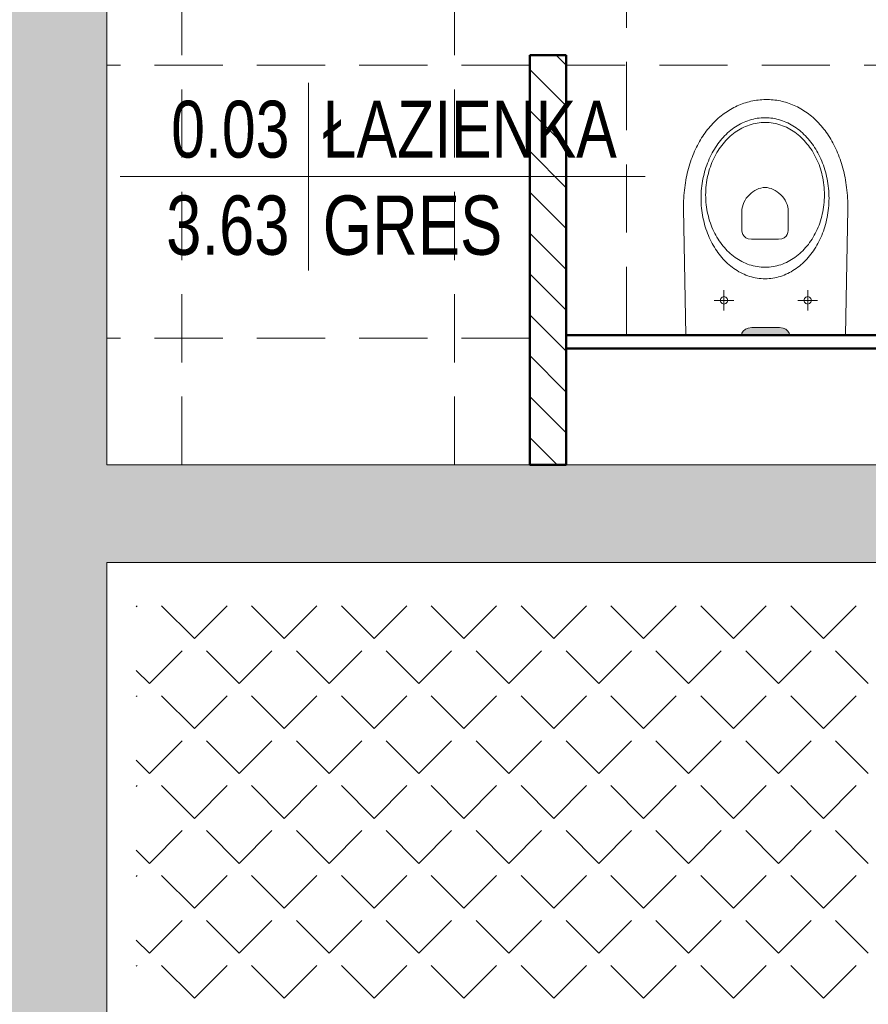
# Model space of a CAD drawing. Header units: millimetres. Extents: x -23540 to 53212, y -37964 to 41185.
# Tile 29 of 203: x -15519 to -15333, y -30520 to -30304. Entities that reach past the tile are written whole.
import ezdxf
from ezdxf.enums import TextEntityAlignment as Align

# ---------------------------------------------------------------- set-up
doc = ezdxf.new("R2010")
doc.units = ezdxf.units.MM
doc.linetypes.add('DASHEDX2', pattern=[1.5, 1, -0.5])
doc.layers.get('0').update_dxf_attribs({"lineweight": 18})
for name, color, linetype, lineweight in [('BA_met', 7, 'Continuous', 18), ('Cienka', 7, 'Continuous', 18), ('PG_PRZERYWANE_ŚREDNIE', 1, 'DASHEDX2', 18), ('PG_WIDOKOWE_CIENKIE', 1, 'Continuous', 18), ('PG_ŚCIANY_DZIAŁOWE', 3, 'Continuous', 18), ('PG_ŚCIANY_SŁUPY', 4, 'Continuous', 18), ('Przekrojowa', 60, 'Continuous', 18)]:
    doc.layers.add(name, color=color, linetype=linetype, lineweight=lineweight)
doc.styles.add('ROMANS', font='bikromsw.shx', dxfattribs={"width": 0.8})

# ---------------------------------------------------------------- blocks, each defined once
blk = doc.blocks.new('bikmet')
blk.add_line((0, 1.65), (0, -1.65))
at = {"style": 'ROMANS', "width": 0.8}
blk.add_attdef('NRPOM', text='', height=1, dxfattribs=at).set_placement((-0.333, 0.333), align=Align.RIGHT)
blk.add_attdef('NWAPOM', (0.25, 0.333), '', height=1, dxfattribs=at)
blk.add_attdef('RAREA', text='', height=1.042, dxfattribs=at).set_placement((-0.333, -0.333), align=Align.TOP_RIGHT)
blk.add_attdef('PODLOGA', text='', height=1.042, dxfattribs=at).set_placement((0.25, -0.333), align=Align.TOP_LEFT)

msp = doc.modelspace()

# ---------------------------------------------------------------- hatches: boundary and pattern name
at = {"lineweight": 18, "true_color": 0x636466, "transparency": 33554559}
h = msp.add_hatch(color=251, dxfattribs=at)
h.dxf.hatch_style = 1
h.paths.add_polyline_path([(-15352.37, -30371.29), (-15351.59, -30371.4), (-15350.97, -30371.68), (-15350.51, -30372.08), (-15350.23, -30372.52), (-15350.13, -30372.93), (-15360.72, -30372.93), (-15360.62, -30372.52), (-15360.33, -30372.08), (-15359.87, -30371.68), (-15359.25, -30371.4), (-15358.48, -30371.29)])
at = {"layer": 'PG_ŚCIANY_DZIAŁOWE', "true_color": 0x636466, "transparency": 33554610}
h = msp.add_hatch(color=251, dxfattribs=at)
h.dxf.hatch_style = 1
h.paths.add_polyline_path([(-15517.04, -30049.45), (-15512.04, -30049.45), (-15512.04, -30054.95), (-15517.04, -30054.95)])
h.paths.add_polyline_path([(-15523.79, -29953.95), (-15500.29, -29953.95), (-15500.29, -29620.95), (-15460.29, -29620.95), (-15460.29, -29606.95), (-15419.79, -29606.95), (-15419.79, -29549.69), (-15472.79, -29549.69), (-15472.79, -29420.69), (-15523.79, -29420.69)])
h.paths.add_polyline_path([(-15500.29, -30054.95), (-15512.04, -30054.95), (-15512.04, -30049.45), (-15517.04, -30049.45), (-15517.04, -30054.95), (-15523.79, -30054.95), (-15523.79, -31008.69), (-15328.66, -31008.69), (-15328.66, -31048.45), (-15308.79, -31048.45), (-15308.79, -31231.69), (-15023.79, -31231.69), (-15023.79, -31216.69), (-15293.79, -31216.69), (-15293.79, -31008.69), (-14905.79, -31008.69), (-14905.79, -31231.69), (-14866.79, -31231.69), (-14866.79, -31234.69), (-14736.74, -31234.69), (-14697.79, -31234.69), (-14660.86, -31204.69), (-14855.29, -31204.69), (-14855.29, -30983.69), (-15500.29, -30983.69), (-15500.29, -30422.95), (-15318.79, -30422.95), (-15318.79, -30401.45), (-15500.29, -30401.45), (-15500.29, -30218.95), (-15485.29, -30218.95), (-15485.29, -30176.45), (-15500.29, -30176.45)])

# ---------------------------------------------------------------- linework, layer by layer
at = {"color": 251, "lineweight": 13, "true_color": 0x636466}
for p, q in [((-15360.96, -30322.28), (-15360.58, -30322.14)), ((-15360.58, -30322.14), (-15360.2, -30322.01)), ((-15360.2, -30322.01), (-15359.82, -30321.88)), ((-15359.82, -30321.88), (-15359.43, -30321.77)), ((-15359.43, -30321.77), (-15359.04, -30321.66)), ((-15359.04, -30321.66), (-15358.65, -30321.57)), ((-15358.65, -30321.57), (-15358.25, -30321.49)), ((-15358.25, -30321.49), (-15357.86, -30321.41)), ((-15357.86, -30321.41), (-15357.46, -30321.35)), ((-15357.46, -30321.35), (-15357.05, -30321.3)), ((-15357.05, -30321.3), (-15356.65, -30321.25)), ((-15356.65, -30321.25), (-15356.24, -30321.22)), ((-15356.24, -30321.22), (-15355.83, -30321.2)), ((-15355.83, -30321.2), (-15355.42, -30321.19)), ((-15355.42, -30321.19), (-15355.01, -30321.19)), ((-15355.01, -30321.19), (-15354.6, -30321.2)), ((-15354.6, -30321.2), (-15354.19, -30321.22)), ((-15354.19, -30321.22), (-15353.78, -30321.25)), ((-15353.78, -30321.25), (-15353.38, -30321.3)), ((-15353.38, -30321.3), (-15352.98, -30321.35)), ((-15352.98, -30321.35), (-15352.58, -30321.42)), ((-15352.58, -30321.42), (-15352.19, -30321.49)), ((-15352.19, -30321.49), (-15351.79, -30321.58)), ((-15351.79, -30321.58), (-15351.41, -30321.68)), ((-15351.41, -30321.68), (-15351.02, -30321.79)), ((-15351.02, -30321.79), (-15350.64, -30321.9)), ((-15350.64, -30321.9), (-15350.25, -30322.03)), ((-15350.25, -30322.03), (-15349.88, -30322.17)), ((-15349.88, -30322.17), (-15349.5, -30322.32)), ((-15364.86, -30324.49), (-15364.52, -30324.24)), ((-15364.52, -30324.24), (-15364.19, -30324.01)), ((-15364.19, -30324.01), (-15363.84, -30323.78)), ((-15363.84, -30323.78), (-15363.5, -30323.56)), ((-15363.5, -30323.56), (-15363.15, -30323.35)), ((-15363.15, -30323.35), (-15362.79, -30323.14)), ((-15362.79, -30323.14), (-15362.43, -30322.95)), ((-15362.43, -30322.95), (-15362.07, -30322.77)), ((-15362.07, -30322.77), (-15361.7, -30322.6)), ((-15361.7, -30322.6), (-15361.33, -30322.44)), ((-15361.33, -30322.44), (-15360.96, -30322.28)), ((-15349.5, -30322.32), (-15349.13, -30322.48)), ((-15349.13, -30322.48), (-15348.77, -30322.65)), ((-15348.77, -30322.65), (-15348.4, -30322.82)), ((-15348.4, -30322.82), (-15348.05, -30323.01)), ((-15348.05, -30323.01), (-15347.69, -30323.21)), ((-15347.69, -30323.21), (-15347.34, -30323.42)), ((-15347.34, -30323.42), (-15346.99, -30323.64)), ((-15346.99, -30323.64), (-15346.65, -30323.86)), ((-15346.65, -30323.86), (-15346.31, -30324.1)), ((-15346.31, -30324.1), (-15345.98, -30324.35)), ((-15367.35, -30326.79), (-15367.06, -30326.47)), ((-15367.06, -30326.47), (-15366.76, -30326.16)), ((-15366.76, -30326.16), (-15366.46, -30325.86)), ((-15366.46, -30325.86), (-15366.15, -30325.57)), ((-15366.15, -30325.57), (-15365.83, -30325.29)), ((-15365.83, -30325.29), (-15365.51, -30325.01)), ((-15365.51, -30325.01), (-15365.19, -30324.75)), ((-15365.19, -30324.75), (-15364.86, -30324.49)), ((-15360.54, -30326.32), (-15360.92, -30326.52)), ((-15360.15, -30326.15), (-15360.54, -30326.32)), ((-15359.75, -30325.98), (-15360.15, -30326.15)), ((-15359.35, -30325.83), (-15359.75, -30325.98)), ((-15358.95, -30325.7), (-15359.35, -30325.83)), ((-15358.54, -30325.58), (-15358.95, -30325.7)), ((-15358.12, -30325.47), (-15358.54, -30325.58)), ((-15357.75, -30326.44), (-15358.18, -30326.54)), ((-15357.7, -30325.38), (-15358.12, -30325.47)), ((-15357.32, -30326.36), (-15357.75, -30326.44)), ((-15357.28, -30325.31), (-15357.7, -30325.38)), ((-15356.88, -30326.3), (-15357.32, -30326.36)), ((-15356.85, -30325.25), (-15357.28, -30325.31)), ((-15356.44, -30326.25), (-15356.88, -30326.3)), ((-15356.42, -30325.21), (-15356.85, -30325.25)), ((-15356, -30326.22), (-15356.44, -30326.25)), ((-15355.99, -30325.18), (-15356.42, -30325.21)), ((-15355.55, -30326.21), (-15356, -30326.22)), ((-15355.55, -30325.17), (-15355.99, -30325.18)), ((-15355.55, -30325.17), (-15355.56, -30325.17)), ((-15355.55, -30326.21), (-15355.56, -30326.21)), ((-15355.12, -30325.18), (-15355.55, -30325.17)), ((-15355.1, -30326.22), (-15355.55, -30326.21)), ((-15354.68, -30325.21), (-15355.12, -30325.18)), ((-15354.66, -30326.25), (-15355.1, -30326.22)), ((-15354.25, -30325.25), (-15354.68, -30325.21)), ((-15354.22, -30326.3), (-15354.66, -30326.25)), ((-15353.82, -30325.31), (-15354.25, -30325.25)), ((-15353.78, -30326.36), (-15354.22, -30326.3)), ((-15353.4, -30325.38), (-15353.82, -30325.31)), ((-15353.35, -30326.44), (-15353.78, -30326.36)), ((-15352.98, -30325.47), (-15353.4, -30325.38)), ((-15352.93, -30326.54), (-15353.35, -30326.44)), ((-15352.57, -30325.58), (-15352.98, -30325.47)), ((-15352.16, -30325.7), (-15352.57, -30325.58)), ((-15351.75, -30325.83), (-15352.16, -30325.7)), ((-15351.35, -30325.98), (-15351.75, -30325.83)), ((-15350.96, -30326.15), (-15351.35, -30325.98)), ((-15350.57, -30326.32), (-15350.96, -30326.15)), ((-15350.18, -30326.52), (-15350.57, -30326.32)), ((-15345.98, -30324.35), (-15345.65, -30324.6)), ((-15345.65, -30324.6), (-15345.33, -30324.87)), ((-15345.33, -30324.87), (-15345.01, -30325.14)), ((-15345.01, -30325.14), (-15344.69, -30325.42)), ((-15344.69, -30325.42), (-15344.38, -30325.72)), ((-15344.38, -30325.72), (-15344.08, -30326.02)), ((-15344.08, -30326.02), (-15343.78, -30326.33)), ((-15343.78, -30326.33), (-15343.49, -30326.65)), ((-15369, -30328.87), (-15368.74, -30328.5)), ((-15368.74, -30328.5), (-15368.47, -30328.14)), ((-15368.47, -30328.14), (-15368.2, -30327.79)), ((-15368.2, -30327.79), (-15367.92, -30327.45)), ((-15367.92, -30327.45), (-15367.64, -30327.12)), ((-15367.64, -30327.12), (-15367.35, -30326.79)), ((-15363.78, -30328.53), (-15364.11, -30328.84)), ((-15363.45, -30328.24), (-15363.78, -30328.53)), ((-15363.11, -30327.95), (-15363.45, -30328.24)), ((-15362.76, -30327.68), (-15363.11, -30327.95)), ((-15362.49, -30328.66), (-15362.85, -30328.94)), ((-15362.4, -30327.42), (-15362.76, -30327.68)), ((-15362.13, -30328.39), (-15362.49, -30328.66)), ((-15362.04, -30327.18), (-15362.4, -30327.42)), ((-15361.77, -30328.14), (-15362.13, -30328.39)), ((-15361.67, -30326.94), (-15362.04, -30327.18)), ((-15361.39, -30327.9), (-15361.77, -30328.14)), ((-15361.3, -30326.72), (-15361.67, -30326.94)), ((-15361.01, -30327.68), (-15361.39, -30327.9)), ((-15360.92, -30326.52), (-15361.3, -30326.72)), ((-15360.63, -30327.47), (-15361.01, -30327.68)), ((-15360.23, -30327.27), (-15360.63, -30327.47)), ((-15359.83, -30327.1), (-15360.23, -30327.27)), ((-15359.43, -30326.93), (-15359.83, -30327.1)), ((-15359.02, -30326.78), (-15359.43, -30326.93)), ((-15358.6, -30326.65), (-15359.02, -30326.78)), ((-15358.18, -30326.54), (-15358.6, -30326.65)), ((-15352.5, -30326.65), (-15352.93, -30326.54)), ((-15352.09, -30326.78), (-15352.5, -30326.65)), ((-15351.68, -30326.93), (-15352.09, -30326.78)), ((-15351.27, -30327.1), (-15351.68, -30326.93)), ((-15350.87, -30327.27), (-15351.27, -30327.1)), ((-15350.48, -30327.47), (-15350.87, -30327.27)), ((-15350.09, -30327.68), (-15350.48, -30327.47)), ((-15349.8, -30326.72), (-15350.18, -30326.52)), ((-15349.71, -30327.9), (-15350.09, -30327.68)), ((-15349.43, -30326.94), (-15349.8, -30326.72)), ((-15349.34, -30328.14), (-15349.71, -30327.9)), ((-15349.06, -30327.18), (-15349.43, -30326.94)), ((-15348.97, -30328.39), (-15349.34, -30328.14)), ((-15348.7, -30327.42), (-15349.06, -30327.18)), ((-15348.61, -30328.66), (-15348.97, -30328.39)), ((-15348.35, -30327.68), (-15348.7, -30327.42)), ((-15348.26, -30328.94), (-15348.61, -30328.66)), ((-15348, -30327.95), (-15348.35, -30327.68)), ((-15347.66, -30328.24), (-15348, -30327.95)), ((-15347.32, -30328.53), (-15347.66, -30328.24)), ((-15346.99, -30328.84), (-15347.32, -30328.53)), ((-15343.49, -30326.65), (-15343.2, -30326.98)), ((-15343.2, -30326.98), (-15342.91, -30327.31)), ((-15342.91, -30327.31), (-15342.64, -30327.66)), ((-15342.64, -30327.66), (-15342.37, -30328.01)), ((-15342.37, -30328.01), (-15342.1, -30328.37)), ((-15342.1, -30328.37), (-15341.84, -30328.74)), ((-15370.2, -30330.83), (-15369.97, -30330.43)), ((-15369.97, -30330.43), (-15369.74, -30330.03)), ((-15369.74, -30330.03), (-15369.5, -30329.63)), ((-15369.5, -30329.63), (-15369.25, -30329.25)), ((-15369.25, -30329.25), (-15369, -30328.87)), ((-15365.63, -30330.55), (-15365.91, -30330.92)), ((-15365.34, -30330.19), (-15365.63, -30330.55)), ((-15365.05, -30329.83), (-15365.34, -30330.19)), ((-15364.74, -30329.49), (-15365.05, -30329.83)), ((-15364.48, -30330.53), (-15364.78, -30330.89)), ((-15364.43, -30329.16), (-15364.74, -30329.49)), ((-15364.17, -30330.19), (-15364.48, -30330.53)), ((-15364.11, -30328.84), (-15364.43, -30329.16)), ((-15363.85, -30329.86), (-15364.17, -30330.19)), ((-15363.52, -30329.54), (-15363.85, -30329.86)), ((-15363.19, -30329.23), (-15363.52, -30329.54)), ((-15362.85, -30328.94), (-15363.19, -30329.23)), ((-15347.92, -30329.23), (-15348.26, -30328.94)), ((-15347.58, -30329.54), (-15347.92, -30329.23)), ((-15347.25, -30329.86), (-15347.58, -30329.54)), ((-15346.94, -30330.19), (-15347.25, -30329.86)), ((-15346.67, -30329.16), (-15346.99, -30328.84)), ((-15346.63, -30330.53), (-15346.94, -30330.19)), ((-15346.36, -30329.49), (-15346.67, -30329.16)), ((-15346.33, -30330.89), (-15346.63, -30330.53)), ((-15346.06, -30329.83), (-15346.36, -30329.49)), ((-15345.76, -30330.19), (-15346.06, -30329.83)), ((-15345.47, -30330.55), (-15345.76, -30330.19)), ((-15345.19, -30330.92), (-15345.47, -30330.55)), ((-15341.84, -30328.74), (-15341.59, -30329.12)), ((-15341.59, -30329.12), (-15341.34, -30329.51)), ((-15341.34, -30329.51), (-15341.1, -30329.91)), ((-15341.1, -30329.91), (-15340.87, -30330.31)), ((-15340.87, -30330.31), (-15340.64, -30330.72)), ((-15340.64, -30330.72), (-15340.42, -30331.14)), ((-15371.24, -30332.99), (-15371.05, -30332.55)), ((-15371.05, -30332.55), (-15370.84, -30332.11)), ((-15370.84, -30332.11), (-15370.64, -30331.68)), ((-15370.64, -30331.68), (-15370.42, -30331.25)), ((-15370.42, -30331.25), (-15370.2, -30330.83)), ((-15367.18, -30332.93), (-15367.41, -30333.36)), ((-15366.94, -30332.51), (-15367.18, -30332.93)), ((-15366.7, -30332.1), (-15366.94, -30332.51)), ((-15366.45, -30331.7), (-15366.7, -30332.1)), ((-15366.18, -30331.31), (-15366.45, -30331.7)), ((-15366.14, -30332.82), (-15366.38, -30333.24)), ((-15365.91, -30330.92), (-15366.18, -30331.31)), ((-15365.88, -30332.42), (-15366.14, -30332.82)), ((-15365.62, -30332.02), (-15365.88, -30332.42)), ((-15365.35, -30331.63), (-15365.62, -30332.02)), ((-15365.07, -30331.25), (-15365.35, -30331.63)), ((-15364.78, -30330.89), (-15365.07, -30331.25)), ((-15346.03, -30331.25), (-15346.33, -30330.89)), ((-15345.75, -30331.63), (-15346.03, -30331.25)), ((-15345.48, -30332.02), (-15345.75, -30331.63)), ((-15345.22, -30332.42), (-15345.48, -30332.02)), ((-15344.97, -30332.82), (-15345.22, -30332.42)), ((-15344.92, -30331.31), (-15345.19, -30330.92)), ((-15344.73, -30333.24), (-15344.97, -30332.82)), ((-15344.66, -30331.7), (-15344.92, -30331.31)), ((-15344.4, -30332.1), (-15344.66, -30331.7)), ((-15344.16, -30332.51), (-15344.4, -30332.1)), ((-15343.92, -30332.93), (-15344.16, -30332.51)), ((-15343.7, -30333.36), (-15343.92, -30332.93)), ((-15340.42, -30331.14), (-15340.2, -30331.57)), ((-15340.2, -30331.57), (-15339.99, -30332)), ((-15339.99, -30332), (-15339.79, -30332.45)), ((-15339.79, -30332.45), (-15339.6, -30332.9)), ((-15339.6, -30332.9), (-15339.41, -30333.36)), ((-15372.1, -30335.34), (-15371.94, -30334.86)), ((-15371.94, -30334.86), (-15371.78, -30334.38)), ((-15371.78, -30334.38), (-15371.6, -30333.91)), ((-15371.6, -30333.91), (-15371.43, -30333.45)), ((-15371.43, -30333.45), (-15371.24, -30332.99)), ((-15368.02, -30334.7), (-15368.21, -30335.16)), ((-15367.83, -30334.25), (-15368.02, -30334.7)), ((-15367.62, -30333.8), (-15367.83, -30334.25)), ((-15367.41, -30333.36), (-15367.62, -30333.8)), ((-15367.23, -30335.01), (-15367.41, -30335.47)), ((-15367.03, -30334.55), (-15367.23, -30335.01)), ((-15366.82, -30334.11), (-15367.03, -30334.55)), ((-15366.61, -30333.67), (-15366.82, -30334.11)), ((-15366.38, -30333.24), (-15366.61, -30333.67)), ((-15344.5, -30333.67), (-15344.73, -30333.24)), ((-15344.28, -30334.11), (-15344.5, -30333.67)), ((-15344.07, -30334.55), (-15344.28, -30334.11)), ((-15343.88, -30335.01), (-15344.07, -30334.55)), ((-15343.69, -30335.47), (-15343.88, -30335.01)), ((-15343.48, -30333.8), (-15343.7, -30333.36)), ((-15343.28, -30334.25), (-15343.48, -30333.8)), ((-15343.08, -30334.7), (-15343.28, -30334.25)), ((-15342.9, -30335.16), (-15343.08, -30334.7)), ((-15339.41, -30333.36), (-15339.24, -30333.82)), ((-15339.24, -30333.82), (-15339.06, -30334.29)), ((-15339.06, -30334.29), (-15338.9, -30334.78)), ((-15338.9, -30334.78), (-15338.74, -30335.26)), ((-15372.65, -30337.35), (-15372.52, -30336.83)), ((-15372.52, -30336.83), (-15372.39, -30336.33)), ((-15372.39, -30336.33), (-15372.25, -30335.83)), ((-15372.25, -30335.83), (-15372.1, -30335.34)), ((-15368.84, -30337.09), (-15368.97, -30337.59)), ((-15368.7, -30336.6), (-15368.84, -30337.09)), ((-15368.55, -30336.11), (-15368.7, -30336.6)), ((-15368.38, -30335.63), (-15368.55, -30336.11)), ((-15368.21, -30335.16), (-15368.38, -30335.63)), ((-15367.89, -30336.91), (-15368.02, -30337.41)), ((-15367.74, -30336.43), (-15367.89, -30336.91)), ((-15367.58, -30335.95), (-15367.74, -30336.43)), ((-15367.41, -30335.47), (-15367.58, -30335.95)), ((-15343.52, -30335.95), (-15343.69, -30335.47)), ((-15343.36, -30336.43), (-15343.52, -30335.95)), ((-15343.22, -30336.91), (-15343.36, -30336.43)), ((-15343.08, -30337.41), (-15343.22, -30336.91)), ((-15342.72, -30335.63), (-15342.9, -30335.16)), ((-15342.56, -30336.11), (-15342.72, -30335.63)), ((-15342.4, -30336.6), (-15342.56, -30336.11)), ((-15342.26, -30337.09), (-15342.4, -30336.6)), ((-15342.13, -30337.59), (-15342.26, -30337.09)), ((-15338.74, -30335.26), (-15338.59, -30335.76)), ((-15338.59, -30335.76), (-15338.45, -30336.26)), ((-15338.45, -30336.26), (-15338.32, -30336.77)), ((-15338.32, -30336.77), (-15338.19, -30337.29)), ((-15338.19, -30337.29), (-15338.08, -30337.81)), ((-15373.15, -30340.01), (-15373.06, -30339.47)), ((-15373.06, -30339.47), (-15372.97, -30338.93)), ((-15372.97, -30338.93), (-15372.87, -30338.39)), ((-15372.87, -30338.39), (-15372.76, -30337.87)), ((-15372.76, -30337.87), (-15372.65, -30337.35)), ((-15369.3, -30339.12), (-15369.38, -30339.64)), ((-15369.2, -30338.6), (-15369.3, -30339.12)), ((-15369.09, -30338.09), (-15369.2, -30338.6)), ((-15368.97, -30337.59), (-15369.09, -30338.09)), ((-15368.43, -30339.45), (-15368.49, -30339.98)), ((-15368.35, -30338.93), (-15368.43, -30339.45)), ((-15368.25, -30338.42), (-15368.35, -30338.93)), ((-15368.14, -30337.91), (-15368.25, -30338.42)), ((-15368.02, -30337.41), (-15368.14, -30337.91)), ((-15342.96, -30337.91), (-15343.08, -30337.41)), ((-15342.85, -30338.42), (-15342.96, -30337.91)), ((-15342.76, -30338.93), (-15342.85, -30338.42)), ((-15342.68, -30339.45), (-15342.76, -30338.93)), ((-15342.61, -30339.98), (-15342.68, -30339.45)), ((-15342.01, -30338.09), (-15342.13, -30337.59)), ((-15341.9, -30338.6), (-15342.01, -30338.09)), ((-15341.81, -30339.12), (-15341.9, -30338.6)), ((-15341.72, -30339.64), (-15341.81, -30339.12)), ((-15338.08, -30337.81), (-15337.97, -30338.34)), ((-15337.97, -30338.34), (-15337.87, -30338.88)), ((-15337.87, -30338.88), (-15337.78, -30339.42)), ((-15337.78, -30339.42), (-15337.69, -30339.98)), ((-15373.34, -30341.69), (-15373.29, -30341.13)), ((-15373.29, -30341.13), (-15373.22, -30340.57)), ((-15373.22, -30340.57), (-15373.15, -30340.01)), ((-15369.56, -30341.23), (-15369.59, -30341.77)), ((-15369.51, -30340.7), (-15369.56, -30341.23)), ((-15369.45, -30340.16), (-15369.51, -30340.7)), ((-15369.38, -30339.64), (-15369.45, -30340.16)), ((-15368.6, -30341.59), (-15368.61, -30342.13)), ((-15368.58, -30341.04), (-15368.6, -30341.59)), ((-15368.54, -30340.51), (-15368.58, -30341.04)), ((-15368.49, -30339.98), (-15368.54, -30340.51)), ((-15358.21, -30341.45), (-15358.62, -30341.76)), ((-15357.79, -30341.18), (-15358.21, -30341.45)), ((-15357.35, -30340.95), (-15357.79, -30341.18)), ((-15356.9, -30340.77), (-15357.35, -30340.95)), ((-15356.45, -30340.63), (-15356.9, -30340.77)), ((-15356, -30340.55), (-15356.45, -30340.63)), ((-15355.55, -30340.52), (-15356, -30340.55)), ((-15355.1, -30340.55), (-15355.55, -30340.52)), ((-15354.65, -30340.63), (-15355.1, -30340.55)), ((-15354.2, -30340.76), (-15354.65, -30340.63)), ((-15353.75, -30340.95), (-15354.2, -30340.76)), ((-15353.31, -30341.17), (-15353.75, -30340.95)), ((-15352.89, -30341.44), (-15353.31, -30341.17)), ((-15352.49, -30341.75), (-15352.89, -30341.44)), ((-15342.56, -30340.51), (-15342.61, -30339.98)), ((-15342.52, -30341.04), (-15342.56, -30340.51)), ((-15342.5, -30341.59), (-15342.52, -30341.04)), ((-15342.49, -30342.13), (-15342.5, -30341.59)), ((-15341.65, -30340.16), (-15341.72, -30339.64)), ((-15341.59, -30340.7), (-15341.65, -30340.16)), ((-15341.55, -30341.23), (-15341.59, -30340.7)), ((-15341.52, -30341.77), (-15341.55, -30341.23)), ((-15337.69, -30339.98), (-15337.62, -30340.53)), ((-15337.62, -30340.53), (-15337.55, -30341.1)), ((-15337.55, -30341.1), (-15337.49, -30341.67)), ((-15373.48, -30344.02), (-15373.46, -30343.43)), ((-15373.46, -30343.43), (-15373.43, -30342.84)), ((-15373.43, -30342.84), (-15373.39, -30342.26)), ((-15373.39, -30342.26), (-15373.34, -30341.69)), ((-15369.61, -30342.32), (-15369.62, -30342.87)), ((-15369.62, -30342.87), (-15369.62, -30342.87)), ((-15369.62, -30342.87), (-15369.61, -30343.42)), ((-15369.59, -30341.77), (-15369.61, -30342.32)), ((-15369.61, -30343.42), (-15369.59, -30343.96)), ((-15368.61, -30342.13), (-15368.62, -30342.13)), ((-15368.61, -30342.13), (-15368.6, -30342.68)), ((-15368.6, -30342.68), (-15368.58, -30343.22)), ((-15368.58, -30343.22), (-15368.54, -30343.75)), ((-15368.54, -30343.75), (-15368.49, -30344.29)), ((-15360.2, -30343.79), (-15360.39, -30344.28)), ((-15359.95, -30343.33), (-15360.2, -30343.79)), ((-15359.67, -30342.89), (-15359.95, -30343.33)), ((-15359.35, -30342.48), (-15359.67, -30342.89)), ((-15359, -30342.1), (-15359.35, -30342.48)), ((-15358.62, -30341.76), (-15359, -30342.1)), ((-15352.11, -30342.1), (-15352.49, -30341.75)), ((-15351.75, -30342.48), (-15352.11, -30342.1)), ((-15351.43, -30342.88), (-15351.75, -30342.48)), ((-15351.15, -30343.32), (-15351.43, -30342.88)), ((-15350.91, -30343.78), (-15351.15, -30343.32)), ((-15350.71, -30344.26), (-15350.91, -30343.78)), ((-15342.61, -30344.29), (-15342.56, -30343.75)), ((-15342.56, -30343.75), (-15342.52, -30343.22)), ((-15342.52, -30343.22), (-15342.5, -30342.68)), ((-15342.5, -30342.68), (-15342.49, -30342.13)), ((-15342.49, -30342.13), (-15342.5, -30342.13)), ((-15341.5, -30342.32), (-15341.52, -30341.77)), ((-15341.52, -30343.96), (-15341.5, -30343.42)), ((-15341.49, -30342.87), (-15341.5, -30342.32)), ((-15341.5, -30343.42), (-15341.49, -30342.87)), ((-15337.49, -30341.67), (-15337.45, -30342.24)), ((-15337.45, -30342.24), (-15337.41, -30342.83)), ((-15337.41, -30342.83), (-15337.38, -30343.42)), ((-15337.38, -30343.42), (-15337.36, -30344.01)), ((-15373.49, -30344.62), (-15373.48, -30344.02)), ((-15373.49, -30345.22), (-15373.49, -30344.62)), ((-15372.95, -30372.93), (-15373.49, -30345.22)), ((-15369.59, -30343.96), (-15369.56, -30344.5)), ((-15369.56, -30344.5), (-15369.51, -30345.04)), ((-15369.51, -30345.04), (-15369.45, -30345.57)), ((-15369.45, -30345.57), (-15369.38, -30346.1)), ((-15368.49, -30344.29), (-15368.43, -30344.81)), ((-15368.43, -30344.81), (-15368.35, -30345.33)), ((-15368.35, -30345.33), (-15368.25, -30345.85)), ((-15368.25, -30345.85), (-15368.14, -30346.35)), ((-15360.63, -30345.29), (-15360.66, -30345.82)), ((-15360.66, -30345.82), (-15360.66, -30349.66)), ((-15360.54, -30344.78), (-15360.63, -30345.29)), ((-15360.39, -30344.28), (-15360.54, -30344.78)), ((-15350.56, -30344.75), (-15350.71, -30344.26)), ((-15350.47, -30345.27), (-15350.56, -30344.75)), ((-15350.44, -30345.79), (-15350.47, -30345.27)), ((-15350.45, -30349.64), (-15350.44, -30345.79)), ((-15342.96, -30346.35), (-15342.85, -30345.85)), ((-15342.85, -30345.85), (-15342.76, -30345.33)), ((-15342.76, -30345.33), (-15342.68, -30344.81)), ((-15342.68, -30344.81), (-15342.61, -30344.29)), ((-15341.72, -30346.1), (-15341.65, -30345.57)), ((-15341.65, -30345.57), (-15341.59, -30345.04)), ((-15341.59, -30345.04), (-15341.55, -30344.5)), ((-15341.55, -30344.5), (-15341.52, -30343.96)), ((-15337.34, -30345.22), (-15337.89, -30372.93)), ((-15337.36, -30344.01), (-15337.35, -30344.61)), ((-15337.35, -30344.61), (-15337.34, -30345.22)), ((-15369.38, -30346.1), (-15369.3, -30346.62)), ((-15369.3, -30346.62), (-15369.2, -30347.14)), ((-15369.2, -30347.14), (-15369.09, -30347.65)), ((-15369.09, -30347.65), (-15368.97, -30348.15)), ((-15368.14, -30346.35), (-15368.02, -30346.85)), ((-15368.02, -30346.85), (-15367.89, -30347.35)), ((-15367.89, -30347.35), (-15367.74, -30347.84)), ((-15367.74, -30347.84), (-15367.58, -30348.32)), ((-15343.52, -30348.32), (-15343.36, -30347.84)), ((-15343.36, -30347.84), (-15343.22, -30347.35)), ((-15343.22, -30347.35), (-15343.08, -30346.85)), ((-15343.08, -30346.85), (-15342.96, -30346.35)), ((-15342.13, -30348.15), (-15342.01, -30347.65)), ((-15342.01, -30347.65), (-15341.9, -30347.14)), ((-15341.9, -30347.14), (-15341.81, -30346.62)), ((-15341.81, -30346.62), (-15341.72, -30346.1)), ((-15368.97, -30348.15), (-15368.84, -30348.65)), ((-15368.84, -30348.65), (-15368.7, -30349.14)), ((-15368.7, -30349.14), (-15368.55, -30349.62)), ((-15368.55, -30349.62), (-15368.38, -30350.1)), ((-15368.38, -30350.1), (-15368.21, -30350.57)), ((-15367.58, -30348.32), (-15367.41, -30348.79)), ((-15367.41, -30348.79), (-15367.23, -30349.25)), ((-15367.23, -30349.25), (-15367.03, -30349.71)), ((-15367.03, -30349.71), (-15366.82, -30350.15)), ((-15366.82, -30350.15), (-15366.61, -30350.59)), ((-15360.66, -30349.66), (-15360.64, -30350.01)), ((-15360.64, -30350.01), (-15360.57, -30350.41)), ((-15350.54, -30350.41), (-15350.47, -30350)), ((-15350.47, -30350), (-15350.45, -30349.64)), ((-15344.5, -30350.59), (-15344.28, -30350.15)), ((-15344.28, -30350.15), (-15344.07, -30349.71)), ((-15344.07, -30349.71), (-15343.88, -30349.25)), ((-15343.88, -30349.25), (-15343.69, -30348.79)), ((-15343.69, -30348.79), (-15343.52, -30348.32)), ((-15342.9, -30350.57), (-15342.72, -30350.1)), ((-15342.72, -30350.1), (-15342.56, -30349.62)), ((-15342.56, -30349.62), (-15342.4, -30349.14)), ((-15342.4, -30349.14), (-15342.26, -30348.65)), ((-15342.26, -30348.65), (-15342.13, -30348.15)), ((-15368.21, -30350.57), (-15368.02, -30351.03)), ((-15368.02, -30351.03), (-15367.83, -30351.49)), ((-15367.83, -30351.49), (-15367.62, -30351.94)), ((-15367.62, -30351.94), (-15367.41, -30352.37)), ((-15367.41, -30352.37), (-15367.18, -30352.8)), ((-15366.61, -30350.59), (-15366.38, -30351.02)), ((-15366.38, -30351.02), (-15366.14, -30351.44)), ((-15366.14, -30351.44), (-15365.88, -30351.85)), ((-15365.88, -30351.85), (-15365.62, -30352.24)), ((-15365.62, -30352.24), (-15365.35, -30352.63)), ((-15360.57, -30350.41), (-15360.42, -30350.83)), ((-15360.42, -30350.83), (-15360.17, -30351.22)), ((-15360.17, -30351.22), (-15359.79, -30351.55)), ((-15359.79, -30351.55), (-15359.26, -30351.78)), ((-15359.26, -30351.78), (-15358.55, -30351.86)), ((-15358.55, -30351.86), (-15358.55, -30351.86)), ((-15358.55, -30351.86), (-15355.32, -30351.86)), ((-15355.32, -30351.86), (-15352.57, -30351.86)), ((-15352.57, -30351.86), (-15351.86, -30351.78)), ((-15351.86, -30351.78), (-15351.32, -30351.55)), ((-15351.32, -30351.55), (-15350.94, -30351.22)), ((-15350.94, -30351.22), (-15350.69, -30350.83)), ((-15350.69, -30350.83), (-15350.54, -30350.41)), ((-15345.75, -30352.63), (-15345.48, -30352.24)), ((-15345.48, -30352.24), (-15345.22, -30351.85)), ((-15345.22, -30351.85), (-15344.97, -30351.44)), ((-15344.97, -30351.44), (-15344.73, -30351.02)), ((-15344.73, -30351.02), (-15344.5, -30350.59)), ((-15343.92, -30352.8), (-15343.7, -30352.37)), ((-15343.7, -30352.37), (-15343.48, -30351.94)), ((-15343.48, -30351.94), (-15343.28, -30351.49)), ((-15343.28, -30351.49), (-15343.08, -30351.03)), ((-15343.08, -30351.03), (-15342.9, -30350.57)), ((-15367.18, -30352.8), (-15366.94, -30353.22)), ((-15366.94, -30353.22), (-15366.7, -30353.64)), ((-15366.7, -30353.64), (-15366.45, -30354.04)), ((-15366.45, -30354.04), (-15366.18, -30354.43)), ((-15366.18, -30354.43), (-15365.91, -30354.81)), ((-15365.35, -30352.63), (-15365.07, -30353.01)), ((-15365.07, -30353.01), (-15364.78, -30353.38)), ((-15364.78, -30353.38), (-15364.48, -30353.73)), ((-15364.48, -30353.73), (-15364.17, -30354.07)), ((-15364.17, -30354.07), (-15363.85, -30354.4)), ((-15363.85, -30354.4), (-15363.52, -30354.72)), ((-15347.58, -30354.72), (-15347.25, -30354.4)), ((-15347.25, -30354.4), (-15346.94, -30354.07)), ((-15346.94, -30354.07), (-15346.63, -30353.73)), ((-15346.63, -30353.73), (-15346.33, -30353.38)), ((-15346.33, -30353.38), (-15346.03, -30353.01)), ((-15346.03, -30353.01), (-15345.75, -30352.63)), ((-15345.19, -30354.81), (-15344.92, -30354.43)), ((-15344.92, -30354.43), (-15344.66, -30354.04)), ((-15344.66, -30354.04), (-15344.4, -30353.64)), ((-15344.4, -30353.64), (-15344.16, -30353.22)), ((-15344.16, -30353.22), (-15343.92, -30352.8)), ((-15365.91, -30354.81), (-15365.63, -30355.19)), ((-15365.63, -30355.19), (-15365.34, -30355.55)), ((-15365.34, -30355.55), (-15365.05, -30355.9)), ((-15365.05, -30355.9), (-15364.74, -30356.24)), ((-15364.74, -30356.24), (-15364.43, -30356.58)), ((-15364.43, -30356.58), (-15364.11, -30356.89)), ((-15363.52, -30354.72), (-15363.19, -30355.03)), ((-15363.19, -30355.03), (-15362.85, -30355.32)), ((-15362.85, -30355.32), (-15362.49, -30355.6)), ((-15362.49, -30355.6), (-15362.13, -30355.87)), ((-15362.13, -30355.87), (-15361.77, -30356.12)), ((-15361.77, -30356.12), (-15361.39, -30356.36)), ((-15361.39, -30356.36), (-15361.01, -30356.58)), ((-15361.01, -30356.58), (-15360.63, -30356.79)), ((-15360.63, -30356.79), (-15360.23, -30356.99)), ((-15350.87, -30356.99), (-15350.48, -30356.79)), ((-15350.48, -30356.79), (-15350.09, -30356.58)), ((-15350.09, -30356.58), (-15349.71, -30356.36)), ((-15349.71, -30356.36), (-15349.34, -30356.12)), ((-15349.34, -30356.12), (-15348.97, -30355.87)), ((-15348.97, -30355.87), (-15348.61, -30355.6)), ((-15348.61, -30355.6), (-15348.26, -30355.32)), ((-15348.26, -30355.32), (-15347.92, -30355.03)), ((-15347.92, -30355.03), (-15347.58, -30354.72)), ((-15346.99, -30356.89), (-15346.67, -30356.58)), ((-15346.67, -30356.58), (-15346.36, -30356.24)), ((-15346.36, -30356.24), (-15346.06, -30355.9)), ((-15346.06, -30355.9), (-15345.76, -30355.55)), ((-15345.76, -30355.55), (-15345.47, -30355.19)), ((-15345.47, -30355.19), (-15345.19, -30354.81)), ((-15364.11, -30356.89), (-15363.78, -30357.2)), ((-15363.78, -30357.2), (-15363.45, -30357.5)), ((-15363.45, -30357.5), (-15363.11, -30357.78)), ((-15363.11, -30357.78), (-15362.76, -30358.05)), ((-15362.76, -30358.05), (-15362.4, -30358.31)), ((-15362.4, -30358.31), (-15362.04, -30358.56)), ((-15362.04, -30358.56), (-15361.67, -30358.79)), ((-15361.67, -30358.79), (-15361.3, -30359.01)), ((-15360.23, -30356.99), (-15359.83, -30357.17)), ((-15359.83, -30357.17), (-15359.43, -30357.33)), ((-15359.43, -30357.33), (-15359.02, -30357.48)), ((-15359.02, -30357.48), (-15358.6, -30357.61)), ((-15358.6, -30357.61), (-15358.18, -30357.72)), ((-15358.18, -30357.72), (-15357.75, -30357.82)), ((-15357.75, -30357.82), (-15357.32, -30357.9)), ((-15357.32, -30357.9), (-15356.88, -30357.96)), ((-15356.88, -30357.96), (-15356.44, -30358.01)), ((-15356.44, -30358.01), (-15356, -30358.04)), ((-15356, -30358.04), (-15355.55, -30358.05)), ((-15355.55, -30358.05), (-15355.56, -30358.05)), ((-15355.55, -30358.05), (-15355.1, -30358.04)), ((-15355.1, -30358.04), (-15354.66, -30358.01)), ((-15354.66, -30358.01), (-15354.22, -30357.96)), ((-15354.22, -30357.96), (-15353.78, -30357.9)), ((-15353.78, -30357.9), (-15353.35, -30357.82)), ((-15353.35, -30357.82), (-15352.93, -30357.72)), ((-15352.93, -30357.72), (-15352.5, -30357.61)), ((-15352.5, -30357.61), (-15352.09, -30357.48)), ((-15352.09, -30357.48), (-15351.68, -30357.33)), ((-15351.68, -30357.33), (-15351.27, -30357.17)), ((-15351.27, -30357.17), (-15350.87, -30356.99)), ((-15349.8, -30359.01), (-15349.43, -30358.79)), ((-15349.43, -30358.79), (-15349.06, -30358.56)), ((-15349.06, -30358.56), (-15348.7, -30358.31)), ((-15348.7, -30358.31), (-15348.35, -30358.05)), ((-15348.35, -30358.05), (-15348, -30357.78)), ((-15348, -30357.78), (-15347.66, -30357.5)), ((-15347.66, -30357.5), (-15347.32, -30357.2)), ((-15347.32, -30357.2), (-15346.99, -30356.89)), ((-15361.3, -30359.01), (-15360.92, -30359.22)), ((-15360.92, -30359.22), (-15360.54, -30359.41)), ((-15360.54, -30359.41), (-15360.15, -30359.59)), ((-15360.15, -30359.59), (-15359.75, -30359.76)), ((-15359.75, -30359.76), (-15359.35, -30359.91)), ((-15359.35, -30359.91), (-15358.95, -30360.04)), ((-15358.95, -30360.04), (-15358.54, -30360.16)), ((-15358.54, -30360.16), (-15358.12, -30360.27)), ((-15358.12, -30360.27), (-15357.7, -30360.36)), ((-15357.7, -30360.36), (-15357.28, -30360.43)), ((-15357.28, -30360.43), (-15356.85, -30360.49)), ((-15356.85, -30360.49), (-15356.42, -30360.53)), ((-15356.42, -30360.53), (-15355.99, -30360.55)), ((-15355.99, -30360.55), (-15355.55, -30360.56)), ((-15355.55, -30360.56), (-15355.12, -30360.55)), ((-15355.12, -30360.55), (-15354.68, -30360.53)), ((-15354.68, -30360.53), (-15354.25, -30360.49)), ((-15354.25, -30360.49), (-15353.82, -30360.43)), ((-15353.82, -30360.43), (-15353.4, -30360.36)), ((-15353.4, -30360.36), (-15352.98, -30360.27)), ((-15352.98, -30360.27), (-15352.57, -30360.16)), ((-15352.57, -30360.16), (-15352.16, -30360.04)), ((-15352.16, -30360.04), (-15351.75, -30359.91)), ((-15351.75, -30359.91), (-15351.35, -30359.76)), ((-15351.35, -30359.76), (-15350.96, -30359.59)), ((-15350.96, -30359.59), (-15350.57, -30359.41)), ((-15350.57, -30359.41), (-15350.18, -30359.22)), ((-15350.18, -30359.22), (-15349.8, -30359.01)), ((-15364.58, -30363.06), (-15364.58, -30367.57)), ((-15346.17, -30363.06), (-15346.17, -30367.57)), ((-15362.4, -30365.32), (-15366.76, -30365.32)), ((-15365.4, -30365.32), (-15365.29, -30364.9)), ((-15365.29, -30365.73), (-15365.4, -30365.32)), ((-15365.29, -30364.9), (-15364.99, -30364.61)), ((-15364.99, -30364.61), (-15364.58, -30364.5)), ((-15364.58, -30364.5), (-15364.17, -30364.61)), ((-15364.17, -30364.61), (-15363.88, -30364.9)), ((-15363.88, -30364.9), (-15363.76, -30365.32)), ((-15363.76, -30365.32), (-15363.88, -30365.73)), ((-15343.99, -30365.32), (-15348.35, -30365.32)), ((-15346.99, -30365.32), (-15346.88, -30364.9)), ((-15346.88, -30365.73), (-15346.99, -30365.32)), ((-15346.88, -30364.9), (-15346.58, -30364.61)), ((-15346.58, -30364.61), (-15346.17, -30364.5)), ((-15346.17, -30364.5), (-15345.76, -30364.61)), ((-15345.76, -30364.61), (-15345.46, -30364.9)), ((-15345.46, -30364.9), (-15345.35, -30365.32)), ((-15345.35, -30365.32), (-15345.46, -30365.73)), ((-15364.99, -30366.02), (-15365.29, -30365.73)), ((-15364.58, -30366.13), (-15364.99, -30366.02)), ((-15364.17, -30366.02), (-15364.58, -30366.13)), ((-15363.88, -30365.73), (-15364.17, -30366.02)), ((-15346.58, -30366.02), (-15346.88, -30365.73)), ((-15346.17, -30366.13), (-15346.58, -30366.02)), ((-15345.76, -30366.02), (-15346.17, -30366.13)), ((-15345.46, -30365.73), (-15345.76, -30366.02)), ((-15359.87, -30371.68), (-15360.33, -30372.08)), ((-15359.25, -30371.4), (-15359.87, -30371.68)), ((-15358.48, -30371.29), (-15359.25, -30371.4)), ((-15358.48, -30371.29), (-15352.37, -30371.29)), ((-15352.37, -30371.29), (-15351.59, -30371.4)), ((-15351.59, -30371.4), (-15350.97, -30371.68)), ((-15350.97, -30371.68), (-15350.51, -30372.08)), ((-15360.62, -30372.52), (-15360.72, -30372.93)), ((-15360.33, -30372.08), (-15360.62, -30372.52)), ((-15350.51, -30372.08), (-15350.23, -30372.52)), ((-15350.23, -30372.52), (-15350.13, -30372.93))]:
    msp.add_line(p, q, dxfattribs=at)
at = {"color": 251, "lineweight": 20, "true_color": 0x636466}
for p, q in [((-15500.29, -30401.45), (-15430.29, -30401.45)), ((-15500.29, -30401.45), (-15318.79, -30401.45)), ((-15500.29, -30983.69), (-15500.29, -30422.95))]:
    msp.add_line(p, q, dxfattribs=at)
at = {"color": 251, "linetype": 'Continuous', "lineweight": 20, "true_color": 0x636466}
for p, q in [((-15493.78, -30432.64), (-15493.6, -30432.45)), ((-15481.02, -30439.64), (-15488.21, -30432.45)), ((-15481.02, -30439.64), (-15473.84, -30432.45)), ((-15461.27, -30439.64), (-15468.45, -30432.45)), ((-15461.27, -30439.64), (-15454.08, -30432.45)), ((-15441.51, -30439.64), (-15448.69, -30432.45)), ((-15441.51, -30439.64), (-15434.33, -30432.45)), ((-15421.75, -30439.64), (-15428.94, -30432.45)), ((-15421.75, -30439.64), (-15414.57, -30432.45)), ((-15402, -30439.64), (-15409.18, -30432.45)), ((-15402, -30439.64), (-15394.81, -30432.45)), ((-15382.24, -30439.64), (-15389.42, -30432.45)), ((-15382.24, -30439.64), (-15375.06, -30432.45)), ((-15362.48, -30439.64), (-15369.67, -30432.45)), ((-15362.48, -30439.64), (-15355.3, -30432.45)), ((-15342.73, -30439.64), (-15349.91, -30432.45)), ((-15342.73, -30439.64), (-15335.54, -30432.45)), ((-15490.9, -30449.51), (-15483.72, -30442.33)), ((-15471.14, -30449.51), (-15478.33, -30442.33)), ((-15471.14, -30449.51), (-15463.96, -30442.33)), ((-15451.39, -30449.51), (-15458.57, -30442.33)), ((-15451.39, -30449.51), (-15444.2, -30442.33)), ((-15431.63, -30449.51), (-15438.82, -30442.33)), ((-15431.63, -30449.51), (-15424.45, -30442.33)), ((-15411.88, -30449.51), (-15419.06, -30442.33)), ((-15411.88, -30449.51), (-15404.69, -30442.33)), ((-15392.12, -30449.51), (-15399.3, -30442.33)), ((-15392.12, -30449.51), (-15384.93, -30442.33)), ((-15372.36, -30449.51), (-15379.55, -30442.33)), ((-15372.36, -30449.51), (-15365.18, -30442.33)), ((-15352.61, -30449.51), (-15359.79, -30442.33)), ((-15352.61, -30449.51), (-15345.42, -30442.33)), ((-15332.85, -30449.51), (-15340.03, -30442.33)), ((-15490.9, -30449.51), (-15493.78, -30446.63)), ((-15493.78, -30452.39), (-15493.6, -30452.21)), ((-15481.02, -30459.39), (-15488.21, -30452.21)), ((-15481.02, -30459.39), (-15473.84, -30452.21)), ((-15461.27, -30459.39), (-15468.45, -30452.21)), ((-15461.27, -30459.39), (-15454.08, -30452.21)), ((-15441.51, -30459.39), (-15448.69, -30452.21)), ((-15441.51, -30459.39), (-15434.33, -30452.21)), ((-15421.75, -30459.39), (-15428.94, -30452.21)), ((-15421.75, -30459.39), (-15414.57, -30452.21)), ((-15402, -30459.39), (-15409.18, -30452.21)), ((-15402, -30459.39), (-15394.81, -30452.21)), ((-15382.24, -30459.39), (-15389.42, -30452.21)), ((-15382.24, -30459.39), (-15375.06, -30452.21)), ((-15362.48, -30459.39), (-15369.67, -30452.21)), ((-15362.48, -30459.39), (-15355.3, -30452.21)), ((-15342.73, -30459.39), (-15349.91, -30452.21)), ((-15342.73, -30459.39), (-15335.54, -30452.21)), ((-15490.9, -30469.27), (-15483.72, -30462.09)), ((-15471.14, -30469.27), (-15478.33, -30462.09)), ((-15471.14, -30469.27), (-15463.96, -30462.09)), ((-15451.39, -30469.27), (-15458.57, -30462.09)), ((-15451.39, -30469.27), (-15444.2, -30462.09)), ((-15431.63, -30469.27), (-15438.82, -30462.09)), ((-15431.63, -30469.27), (-15424.45, -30462.09)), ((-15411.88, -30469.27), (-15419.06, -30462.09)), ((-15411.88, -30469.27), (-15404.69, -30462.09)), ((-15392.12, -30469.27), (-15399.3, -30462.09)), ((-15392.12, -30469.27), (-15384.93, -30462.09)), ((-15372.36, -30469.27), (-15379.55, -30462.09)), ((-15372.36, -30469.27), (-15365.18, -30462.09)), ((-15352.61, -30469.27), (-15359.79, -30462.09)), ((-15352.61, -30469.27), (-15345.42, -30462.09)), ((-15332.85, -30469.27), (-15340.03, -30462.09)), ((-15490.9, -30469.27), (-15493.78, -30466.39)), ((-15493.78, -30472.15), (-15493.6, -30471.96)), ((-15481.02, -30479.15), (-15488.21, -30471.96)), ((-15481.02, -30479.15), (-15473.84, -30471.96)), ((-15461.27, -30479.15), (-15468.45, -30471.96)), ((-15461.27, -30479.15), (-15454.08, -30471.96)), ((-15441.51, -30479.15), (-15448.69, -30471.96)), ((-15441.51, -30479.15), (-15434.33, -30471.96)), ((-15421.75, -30479.15), (-15428.94, -30471.96)), ((-15421.75, -30479.15), (-15414.57, -30471.96)), ((-15402, -30479.15), (-15409.18, -30471.96)), ((-15402, -30479.15), (-15394.81, -30471.96)), ((-15382.24, -30479.15), (-15389.42, -30471.96)), ((-15382.24, -30479.15), (-15375.06, -30471.96)), ((-15362.48, -30479.15), (-15369.67, -30471.96)), ((-15362.48, -30479.15), (-15355.3, -30471.96)), ((-15342.73, -30479.15), (-15349.91, -30471.96)), ((-15342.73, -30479.15), (-15335.54, -30471.96)), ((-15490.9, -30489.03), (-15483.72, -30481.84)), ((-15471.14, -30489.03), (-15478.33, -30481.84)), ((-15471.14, -30489.03), (-15463.96, -30481.84)), ((-15451.39, -30489.03), (-15458.57, -30481.84)), ((-15451.39, -30489.03), (-15444.2, -30481.84)), ((-15431.63, -30489.03), (-15438.82, -30481.84)), ((-15431.63, -30489.03), (-15424.45, -30481.84)), ((-15411.88, -30489.03), (-15419.06, -30481.84)), ((-15411.88, -30489.03), (-15404.69, -30481.84)), ((-15392.12, -30489.03), (-15399.3, -30481.84)), ((-15392.12, -30489.03), (-15384.93, -30481.84)), ((-15372.36, -30489.03), (-15379.55, -30481.84)), ((-15372.36, -30489.03), (-15365.18, -30481.84)), ((-15352.61, -30489.03), (-15359.79, -30481.84)), ((-15352.61, -30489.03), (-15345.42, -30481.84)), ((-15332.85, -30489.03), (-15340.03, -30481.84)), ((-15490.9, -30489.03), (-15493.78, -30486.15)), ((-15493.78, -30491.91), (-15493.6, -30491.72)), ((-15481.02, -30498.91), (-15488.21, -30491.72)), ((-15481.02, -30498.91), (-15473.84, -30491.72)), ((-15461.27, -30498.91), (-15468.45, -30491.72)), ((-15461.27, -30498.91), (-15454.08, -30491.72)), ((-15441.51, -30498.91), (-15448.69, -30491.72)), ((-15441.51, -30498.91), (-15434.33, -30491.72)), ((-15421.75, -30498.91), (-15428.94, -30491.72)), ((-15421.75, -30498.91), (-15414.57, -30491.72)), ((-15402, -30498.91), (-15409.18, -30491.72)), ((-15402, -30498.91), (-15394.81, -30491.72)), ((-15382.24, -30498.91), (-15389.42, -30491.72)), ((-15382.24, -30498.91), (-15375.06, -30491.72)), ((-15362.48, -30498.91), (-15369.67, -30491.72)), ((-15362.48, -30498.91), (-15355.3, -30491.72)), ((-15342.73, -30498.91), (-15349.91, -30491.72)), ((-15342.73, -30498.91), (-15335.54, -30491.72)), ((-15490.9, -30508.78), (-15483.72, -30501.6)), ((-15471.14, -30508.78), (-15478.33, -30501.6)), ((-15471.14, -30508.78), (-15463.96, -30501.6)), ((-15451.39, -30508.78), (-15458.57, -30501.6)), ((-15451.39, -30508.78), (-15444.2, -30501.6)), ((-15431.63, -30508.78), (-15438.82, -30501.6)), ((-15431.63, -30508.78), (-15424.45, -30501.6)), ((-15411.88, -30508.78), (-15419.06, -30501.6)), ((-15411.88, -30508.78), (-15404.69, -30501.6)), ((-15392.12, -30508.78), (-15399.3, -30501.6)), ((-15392.12, -30508.78), (-15384.93, -30501.6)), ((-15372.36, -30508.78), (-15379.55, -30501.6)), ((-15372.36, -30508.78), (-15365.18, -30501.6)), ((-15352.61, -30508.78), (-15359.79, -30501.6)), ((-15352.61, -30508.78), (-15345.42, -30501.6)), ((-15332.85, -30508.78), (-15340.03, -30501.6)), ((-15490.9, -30508.78), (-15493.78, -30505.9)), ((-15493.78, -30511.66), (-15493.6, -30511.48)), ((-15481.02, -30518.66), (-15488.21, -30511.48)), ((-15481.02, -30518.66), (-15473.84, -30511.48)), ((-15461.27, -30518.66), (-15468.45, -30511.48)), ((-15461.27, -30518.66), (-15454.08, -30511.48)), ((-15441.51, -30518.66), (-15448.69, -30511.48)), ((-15441.51, -30518.66), (-15434.33, -30511.48)), ((-15421.75, -30518.66), (-15428.94, -30511.48)), ((-15421.75, -30518.66), (-15414.57, -30511.48)), ((-15402, -30518.66), (-15409.18, -30511.48)), ((-15402, -30518.66), (-15394.81, -30511.48)), ((-15382.24, -30518.66), (-15389.42, -30511.48)), ((-15382.24, -30518.66), (-15375.06, -30511.48)), ((-15362.48, -30518.66), (-15369.67, -30511.48)), ((-15362.48, -30518.66), (-15355.3, -30511.48)), ((-15342.73, -30518.66), (-15349.91, -30511.48)), ((-15342.73, -30518.66), (-15335.54, -30511.48))]:
    msp.add_line(p, q, dxfattribs=at)
at = {"layer": 'BA_met', "color": 251, "true_color": 0x636466}
msp.add_line((-15497.34, -30338.11), (-15381.89, -30338.11), dxfattribs=at)
at = {"layer": 'Cienka', "color": 251, "true_color": 0x636466}
for p, q in [((-15500.29, -30401.45), (-15500.29, -30308.45)), ((-15500.29, -30308.45), (-15500.29, -30401.45))]:
    msp.add_line(p, q, dxfattribs=at)
at = {"layer": 'PG_PRZERYWANE_ŚREDNIE', "color": 251, "lineweight": 15, "ltscale": 15, "true_color": 0x636466}
for p, q in [((-15483.79, -30401.45), (-15483.79, -30219.95)), ((-15423.79, -30401.45), (-15423.79, -30219.95)), ((-15386.03, -30372.93), (-15386.03, -30219.95)), ((-15407.29, -30313.65), (-15500.29, -30313.65)), ((-15318.79, -30313.65), (-15399.29, -30313.65)), ((-15407.29, -30373.65), (-15500.29, -30373.65))]:
    msp.add_line(p, q, dxfattribs=at)
at = {"layer": 'PG_WIDOKOWE_CIENKIE', "color": 251, "lineweight": 50, "true_color": 0x636466}
for p, q in [((-15399.29, -30311.45), (-15407.29, -30311.45)), ((-15407.29, -30401.45), (-15407.29, -30311.45)), ((-15399.29, -30311.45), (-15407.29, -30311.45)), ((-15407.29, -30311.45), (-15407.29, -30401.45)), ((-15399.29, -30401.45), (-15399.29, -30311.45)), ((-15318.79, -30372.93), (-15399.29, -30372.93)), ((-15318.79, -30372.93), (-15399.29, -30372.93)), ((-15399.29, -30372.93), (-15399.29, -30375.93)), ((-15318.79, -30375.93), (-15399.29, -30375.93)), ((-15399.29, -30375.93), (-15318.79, -30375.93)), ((-15407.29, -30401.45), (-15399.29, -30401.45))]:
    msp.add_line(p, q, dxfattribs=at)
at = {"layer": 'PG_WIDOKOWE_CIENKIE', "color": 251, "linetype": 'Continuous', "lineweight": 18, "true_color": 0x636466}
for p, q in [((-15399.29, -30313.62), (-15401.46, -30311.45)), ((-15399.29, -30322.6), (-15407.29, -30314.6)), ((-15399.29, -30331.58), (-15407.29, -30323.58)), ((-15399.29, -30340.56), (-15407.29, -30332.56)), ((-15399.29, -30349.54), (-15407.29, -30341.54)), ((-15399.29, -30358.52), (-15407.29, -30350.52)), ((-15399.29, -30367.5), (-15407.29, -30359.5)), ((-15399.29, -30376.48), (-15407.29, -30368.48)), ((-15399.29, -30385.46), (-15407.29, -30377.46)), ((-15399.29, -30394.44), (-15407.29, -30386.44)), ((-15401.27, -30401.45), (-15407.29, -30395.42))]:
    msp.add_line(p, q, dxfattribs=at)
at = {"layer": 'PG_ŚCIANY_DZIAŁOWE', "color": 251, "true_color": 0x636466}
for p, q in [((-15500.29, -30218.95), (-15500.29, -30401.45)), ((-15399.29, -30401.45), (-15399.29, -30311.45))]:
    msp.add_line(p, q, dxfattribs=at)
at = {"layer": 'PG_ŚCIANY_SŁUPY', "color": 251, "true_color": 0x636466}
msp.add_line((-15500.29, -30422.95), (-15294.29, -30422.95), dxfattribs=at)
at = {"layer": 'Przekrojowa', "color": 251, "true_color": 0x636466}
msp.add_line((-15407.29, -30401.45), (-15500.29, -30401.45), dxfattribs=at)

# ---------------------------------------------------------------- block references
at = {"layer": 'BA_met', "color": 251, "true_color": 0x636466, "xscale": 12.5, "yscale": 12.5, "zscale": 12.5}
msp.add_blockref('bikmet', (-15455.93, -30338.11), dxfattribs=at).add_auto_attribs({'NRPOM': '0.03', 'NWAPOM': 'ŁAZIENKA', 'RAREA': '3.63', 'PODLOGA': 'GRES'})

doc.saveas('drawing.dxf')
